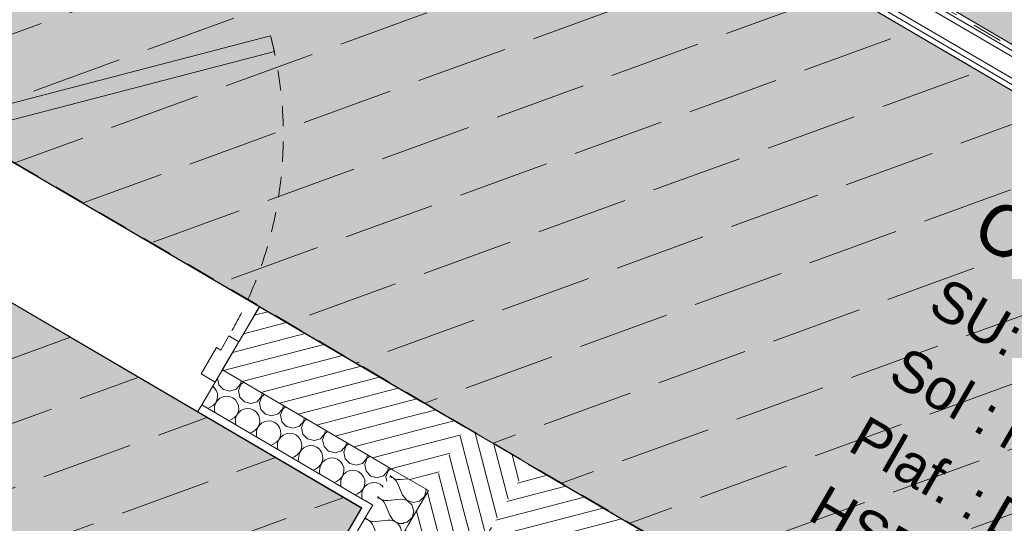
# Model space of a CAD drawing. Header units: millimetres. Extents: x -88005 to 44322, y -15680 to 22509.
# Tile 86 of 95: x -48422 to -46000, y -8458 to -7220. Entities that reach past the tile are written whole.
import ezdxf
from ezdxf.enums import TextEntityAlignment as Align

# ---------------------------------------------------------------- set-up
doc = ezdxf.new("R2010")
doc.units = ezdxf.units.MM
doc.header["$MEASUREMENT"] = 0
doc.linetypes.add('! FIN Pointille', pattern=[87.5, 50, -37.5])
doc.linetypes.add('Tirets petits', pattern=[125, 75, -50])
for name, color, linetype in [('01-STR_Murs extérieurs.ARCHI', 7, 'Continuous'), ('03-SURFACE _ Utile.ARCHI', 7, 'Continuous'), ('04-SOE_Cloisons .ARCHI', 7, 'Continuous'), ('04-SOE_Faux Plafond.ARCHI', 7, 'Continuous'), ('04-SOE_Revetement de sol.ARCHI', 7, 'Continuous'), ('Marques de Zone Archicad', 7, 'Continuous'), ('Portes Archicad', 7, 'Continuous')]:
    doc.layers.add(name, color=color, linetype=linetype)
doc.styles.add('STYLE_GENERE_2', font='arial.ttf')
doc.styles.add('STYLE_GENERE_3', font='arial.ttf')
pattern_1 = [(20, (0, 0), (-102.606, 281.9078), [225, -75]), (20, (89.65, 192.26), (-102.606, 281.9078), [225, -75])]
pattern_2 = [(14.62087, (0, 0), (-9.46582, 36.285648), [])]
pattern_3 = [(104.6126, (0, 0), (36.287014, 9.460583), [])]

# ---------------------------------------------------------------- blocks, each defined once
blk = doc.blocks.new('Office__2_1', base_point=(-45816.8, -4985.1))
at = {"layer": '03-SURFACE _ Utile.ARCHI', "linetype": 'Continuous', "lineweight": 0, "true_color": 0xe4e4e4}
blk.add_hatch(color=254, dxfattribs=at).paths.add_polyline_path([(-44833.4, -6172.8), (-43967.9, -4695.7), (-46528, -3195.6), (-48171.9, -5997.2), (-45092.4, -7801.6), (-44315.7, -6476.2)])
at = {"layer": 'Marques de Zone Archicad', "color": 7, "lineweight": 5}
for tag, height, style, p in [('ROOM_NAME', 125, 'STYLE_GENERE_3', (-46261.1, -4190.1)), ('measuredAreaCode', 100, 'STYLE_GENERE_2', (-46379, -4388.5)), ('DUMMY_861', 125, 'STYLE_GENERE_3', (-45840.4, -4404.4)), ('DUMMY_862', 100, 'STYLE_GENERE_2', (-46477.2, -4558.6)), ('DUMMY_863', 100, 'STYLE_GENERE_2', (-46206.5, -4714.9)), ('DUMMY_864', 100, 'STYLE_GENERE_2', (-46575.4, -4728.7)), ('ceilingHeightCode', 100, 'STYLE_GENERE_2', (-46673.6, -4898.8)), ('DUMMY_865', 100, 'STYLE_GENERE_2', (-46238.7, -4923.1))]:
    blk.add_attdef(tag, text='', height=height, rotation=329.9997, dxfattribs=dict(at, style=style)).set_placement(p, align=Align.TOP_LEFT)
blk = doc.blocks.new('Circulation__3_1', base_point=(-45580.6, -8446.8))
at = {"layer": '03-SURFACE _ Utile.ARCHI', "linetype": 'Continuous', "lineweight": 0, "true_color": 0xe4e4e4}
blk.add_hatch(color=254, dxfattribs=at).paths.add_polyline_path([(-53523.5, 1315.4), (-56100, -3082.6), (-51058.5, -6035), (-51058.5, -6035), (-50885.9, -6136.1), (-50885.8, -6135.9), (-49263.9, -7086.6), (-49263.8, -7086.5), (-49177.6, -7137.1), (-49177.6, -7137.2), (-47429.4, -8162), (-47429.1, -8161.6), (-47170.3, -8313.3), (-47170.6, -8313.7), (-44806.3, -9699.7), (-44327.3, -8882.2), (-41361.9, -10589.3), (-40581.5, -9277.2), (-41020.3, -9020.1), (-41192.9, -8919), (-41098.6, -8755.3), (-42520.7, -7921.3), (-42616.5, -8084.8), (-42789.1, -7983.7), (-42521.7, -7527.4), (-44229.5, -6526.7), (-45055.6, -7936.7), (-48212.8, -6086.7), (-48304.2, -6033.1), (-50283.5, -4873.4), (-53999.1, -2696.3), (-52127.8, 497.2)])
at = {"layer": 'Marques de Zone Archicad', "color": 7, "lineweight": 5, "insert": (-45924, -7981.7), "char_height": 100, "attachment_point": 1, "rotation": 329.9997, "style": 'STYLE_GENERE_2'}
blk.add_mtext('\\A1;{\\pql;\\pt0,3300;\\fArial|b0|i0|c0|p0;\\W1.000000;32,10\\fArial|b0|i0|c0|p0;\\W1.000000;\\A1{\\H.66x;\\S^  ;}\\fArial|b0|i0|c0|p0;\\W1.000000; m\\fArial|b0|i0|c0|p0;\\W1.000000;\\A1{\\H.66x;\\S2^  ;}}', dxfattribs=at)
at = {"layer": 'Marques de Zone Archicad', "color": 7, "lineweight": 5}
for tag, height, style, p in [('ROOM_NAME', 125, 'STYLE_GENERE_3', (-46025, -7651.8)), ('measuredAreaCode', 100, 'STYLE_GENERE_2', (-46142.8, -7850.2)), ('DUMMY_862', 100, 'STYLE_GENERE_2', (-46241, -8020.3)), ('DUMMY_861', 125, 'STYLE_GENERE_3', (-45249.6, -8070.8)), ('DUMMY_863', 100, 'STYLE_GENERE_2', (-45970.4, -8176.5)), ('DUMMY_864', 100, 'STYLE_GENERE_2', (-46339.2, -8190.4)), ('ceilingHeightCode', 100, 'STYLE_GENERE_2', (-46437.5, -8360.5)), ('DUMMY_865', 100, 'STYLE_GENERE_2', (-46002.6, -8384.8))]:
    blk.add_attdef(tag, text='', height=height, rotation=329.9997, dxfattribs=dict(at, style=style)).set_placement(p, align=Align.TOP_LEFT)
blk = doc.blocks.new('Sas sanitaires_VEFA_28_1', base_point=(-48901.1, -8740.3))
at = {"layer": '03-SURFACE _ Utile.ARCHI', "linetype": 'Continuous', "lineweight": 0, "true_color": 0xdbebd6}
blk.add_hatch(color=254, dxfattribs=at).paths.add_polyline_path([(-48685.9, -10304.7), (-47581.2, -8420.8), (-49329.3, -7396), (-50439, -9289.9)])
at = {"layer": 'Marques de Zone Archicad', "color": 7, "lineweight": 5}
for tag, height, style, p in [('ROOM_NAME', 125, 'STYLE_GENERE_3', (-49345.4, -7945.3)), ('measuredAreaCode', 100, 'STYLE_GENERE_2', (-49463.3, -8143.7)), ('DUMMY_862', 100, 'STYLE_GENERE_2', (-49561.5, -8313.8)), ('DUMMY_864', 100, 'STYLE_GENERE_2', (-49659.7, -8483.9)), ('DUMMY_863', 100, 'STYLE_GENERE_2', (-49290.8, -8470.1)), ('DUMMY_861', 125, 'STYLE_GENERE_3', (-48346.8, -8493.3)), ('ceilingHeightCode', 100, 'STYLE_GENERE_2', (-49757.9, -8654.1)), ('DUMMY_865', 100, 'STYLE_GENERE_2', (-49323.1, -8678.3))]:
    blk.add_attdef(tag, text='', height=height, rotation=329.9997, dxfattribs=dict(at, style=style)).set_placement(p, align=Align.TOP_LEFT)
blk = doc.blocks.new('Dalle_7_1', base_point=(-83194, 6792))
at = {"layer": '04-SOE_Faux Plafond.ARCHI', "color": 252, "linetype": 'Tirets petits', "lineweight": 5, "flags": 128}
blk.add_lwpolyline([(-83194, 6792), (-75899.4, 2521.1), (-73433.8, 6727.8), (-78041.3, 9427.6), (-76120.1, 12706.6), (-75365.4, 13994.7), (-75399.8, 14016.8), (-75346.2, 14108.2), (-74211.7, 16044.4), (-72270.4, 14906.9), (-72449.2, 14601.9), (-70035.8, 13192.4), (-70895.3, 11725.6), (-63092, 7153.2), (-63153.8, 7047.8), (-53866.2, 1603.2), (-53904.1, 1538.5), (-53523.5, 1315.4), (-52582.8, 2921.1), (-51122.1, 2065.3), (-53896.4, -2669.5), (-50345.7, -4750.1), (-50240.9, -4784.9), (-45096.5, -7808.6), (-43400.7, -4914.5), (-40493.6, -6617.7), (-38589.3, -3375.6), (-76211.2, 18668.5)], close=True, dxfattribs=at)
blk = doc.blocks.new('Dalle_8_1', base_point=(-51037.6, -6395))
at = {"layer": '04-SOE_Faux Plafond.ARCHI', "linetype": 'Continuous', "lineweight": 5, "true_color": 0xb3b3b3}
h = blk.add_hatch(dxfattribs=at)
h.set_pattern_fill('Tirets_0001', color=253, style=0, pattern_type=2)
h.set_pattern_definition(pattern_1)
h.paths.add_polyline_path([(-51037.6, -6395), (-51997.3, -8032.9), (-50289, -9033.9), (-50439, -9289.9), (-48685.9, -10304.7), (-47580.9, -8420.5)])
at = {"layer": '04-SOE_Faux Plafond.ARCHI', "color": 252, "linetype": 'Tirets petits', "lineweight": 5, "flags": 128}
blk.add_lwpolyline([(-51037.6, -6395), (-51997.3, -8032.9), (-50289, -9033.9), (-50439, -9289.9), (-48685.9, -10304.7), (-47580.9, -8420.5)], close=True, dxfattribs=at)
blk = doc.blocks.new('Dalle_10_1', base_point=(-51037.6, -6394.9))
at = {"layer": '04-SOE_Revetement de sol.ARCHI', "color": 7, "linetype": 'Continuous', "lineweight": 5, "flags": 128}
blk.add_lwpolyline([(-51037.6, -6394.9), (-47580.9, -8420.4), (-48698.5, -10326.4), (-50452.2, -9312.5), (-50289, -9033.9), (-51997.3, -8032.9)], close=True, dxfattribs=at)
blk = doc.blocks.new('Dalle_14_1', base_point=(-81834.1, 9947.6))
at = {"layer": '04-SOE_Revetement de sol.ARCHI', "color": 7, "linetype": 'Continuous', "lineweight": 5, "flags": 128}
for points in [[(-67209.8, 7344.7), (-54773.9, 54.7), (-54738.4, 115.3), (-54357.4, -108), (-56100, -3082.6), (-47170.3, -8313.2), (-44805.8, -9700)], [(-45057.6, -7935.6), (-50375, -4819.9), (-50337.1, -4755.2), (-53896.4, -2669.5), (-52062.8, 459.9), (-53523.5, 1315.4), (-53904.1, 1538.5), (-63191.8, 6983.1), (-63129.9, 7088.5), (-70933.2, 11660.8)]]:
    blk.add_lwpolyline(points, dxfattribs=at)
blk = doc.blocks.new('Dalle_24_1', base_point=(-56099.5, -3082.9))
at = {"layer": '04-SOE_Faux Plafond.ARCHI', "linetype": 'Continuous', "lineweight": 5, "true_color": 0xb3b3b3}
h = blk.add_hatch(dxfattribs=at)
h.set_pattern_fill('Tirets_0001', color=253, style=0, pattern_type=2)
h.set_pattern_definition(pattern_1)
h.paths.add_polyline_path([(-56099.5, -3082.9), (-44804.7, -9697.4), (-44327.3, -8882.2), (-41361.9, -10589.3), (-40581.5, -9277.2), (-42789.1, -7983.7), (-42521.7, -7527.4), (-44229.5, -6526.7), (-45055.6, -7936.7), (-53999.1, -2696.3), (-51186.8, 2103.2), (-52582.8, 2921.5)])
at = {"layer": '04-SOE_Faux Plafond.ARCHI', "color": 252, "linetype": 'Tirets petits', "lineweight": 5, "flags": 128}
blk.add_lwpolyline([(-56099.5, -3082.9), (-44804.7, -9697.4), (-44327.3, -8882.2), (-41361.9, -10589.3), (-40581.5, -9277.2), (-42789.1, -7983.7), (-42521.7, -7527.4), (-44229.5, -6526.7), (-45055.6, -7936.7), (-53999.1, -2696.3), (-51186.8, 2103.2), (-52582.8, 2921.5)], close=True, dxfattribs=at)
blk = doc.blocks.new('Dalle_31_1', base_point=(-46528, -3195.6))
at = {"layer": '04-SOE_Revetement de sol.ARCHI', "color": 7, "linetype": 'Continuous', "lineweight": 5, "flags": 128}
blk.add_lwpolyline([(-46528, -3195.6), (-48170.2, -5998.2), (-45092.4, -7801.6), (-43450.2, -4999.1)], close=True, dxfattribs=at)
blk = doc.blocks.new('*X154')
at = {"layer": '01-STR_Murs extérieurs.ARCHI', "color": 7, "linetype": 'Continuous', "lineweight": 5}
for p, q in [((-47527.1, -8341.3), (-47516.3, -8329)), ((-47516.1, -8329.1), (-47521.6, -8344.5)), ((-47516.3, -8329), (-47514.9, -8320.5)), ((-47509.4, -8323.8), (-47516.1, -8329.1)), ((-47536.2, -8344.1), (-47527.1, -8341.3)), ((-47521.6, -8344.5), (-47519.4, -8355)), ((-47543.4, -8359.2), (-47544.9, -8359.1)), ((-47535.8, -8362.4), (-47543.4, -8359.2)), ((-47529.3, -8367.5), (-47535.8, -8362.4)), ((-47527.9, -8369.5), (-47529.3, -8367.5))]:
    blk.add_line(p, q, dxfattribs=at)
blk = doc.blocks.new('*X157')
at = {"layer": '01-STR_Murs extérieurs.ARCHI', "color": 7, "linetype": 'Continuous', "lineweight": 5}
for p, q in [((-47923.5, -8081), (-47923.8, -8081.2)), ((-47935.6, -8101.3), (-47935.7, -8101.8)), ((-47935.7, -8101.8), (-47932.3, -8117.8)), ((-47878.7, -8116.6), (-47877.3, -8108.1)), ((-47871.8, -8111.3), (-47878.4, -8116.7)), ((-47943.4, -8124.8), (-47947.4, -8121.6)), ((-47938.5, -8131.5), (-47943.4, -8124.8)), ((-47935.7, -8139.3), (-47938.5, -8131.5)), ((-47932.3, -8117.8), (-47921, -8129.6)), ((-47921, -8129.6), (-47905.1, -8133.8)), ((-47905.1, -8133.8), (-47889.4, -8128.9)), ((-47889.4, -8128.9), (-47878.7, -8116.6)), ((-47878.4, -8116.7), (-47884, -8132.1)), ((-47884, -8132.1), (-47880.5, -8148.1)), ((-47940.6, -8163), (-47936.8, -8155.6)), ((-47935.9, -8156.2), (-47940.4, -8163.1)), ((-47936.8, -8155.6), (-47935.1, -8147.5)), ((-47929.7, -8150.7), (-47935.9, -8156.2)), ((-47935.1, -8147.5), (-47935.7, -8139.3)), ((-47922.2, -8147.2), (-47929.7, -8150.7)), ((-47914, -8145.9), (-47922.2, -8147.2)), ((-47905.8, -8146.8), (-47914, -8145.9)), ((-47898.1, -8150), (-47905.8, -8146.8)), ((-47891.6, -8155.1), (-47898.1, -8150)), ((-47886.8, -8161.8), (-47891.6, -8155.1)), ((-47880.5, -8148.1), (-47869.2, -8160)), ((-47869.2, -8160), (-47853.3, -8164.1)), ((-47853.3, -8164.1), (-47837.7, -8159.3)), ((-47837.7, -8159.3), (-47826.9, -8146.9)), ((-47826.7, -8147), (-47832.2, -8162.5)), ((-47826.9, -8146.9), (-47825.5, -8138.5)), ((-47820, -8141.7), (-47826.7, -8147)), ((-47959.6, -8175.8), (-47953.5, -8173.2)), ((-47953.5, -8173.2), (-47946.3, -8169)), ((-47946.3, -8169), (-47940.6, -8163)), ((-47942.9, -8171), (-47943.1, -8179.3)), ((-47942.3, -8185.9), (-47943.1, -8179.3)), ((-47940.4, -8163.1), (-47942.9, -8171)), ((-47884, -8169.6), (-47886.8, -8161.8)), ((-47885, -8186), (-47883.4, -8177.9)), ((-47877.9, -8181.1), (-47884.1, -8186.5)), ((-47883.4, -8177.9), (-47884, -8169.6)), ((-47870.4, -8177.6), (-47877.9, -8181.1)), ((-47862.2, -8176.2), (-47870.4, -8177.6)), ((-47854, -8177.2), (-47862.2, -8176.2)), ((-47846.4, -8180.3), (-47854, -8177.2)), ((-47839.9, -8185.5), (-47846.4, -8180.3)), ((-47832.2, -8162.5), (-47828.8, -8178.5)), ((-47828.8, -8178.5), (-47817.4, -8190.3)), ((-47785.9, -8189.6), (-47775.1, -8177.2)), ((-47774.9, -8177.4), (-47780.4, -8192.8)), ((-47775.1, -8177.2), (-47773.7, -8168.8)), ((-47768.3, -8172), (-47774.9, -8177.4)), ((-47907.8, -8206.1), (-47901.7, -8203.5)), ((-47901.7, -8203.5), (-47894.6, -8199.3)), ((-47894.6, -8199.3), (-47888.9, -8193.3)), ((-47891.1, -8201.3), (-47891.3, -8209.6)), ((-47888.7, -8193.4), (-47891.1, -8201.3)), ((-47888.9, -8193.3), (-47885, -8186)), ((-47884.1, -8186.5), (-47888.7, -8193.4)), ((-47835, -8192.2), (-47839.9, -8185.5)), ((-47832.2, -8200), (-47835, -8192.2)), ((-47833.3, -8216.3), (-47831.6, -8208.2)), ((-47831.6, -8208.2), (-47832.2, -8200)), ((-47818.6, -8207.9), (-47826.1, -8211.4)), ((-47810.5, -8206.6), (-47818.6, -8207.9)), ((-47817.4, -8190.3), (-47801.6, -8194.4)), ((-47802.2, -8207.5), (-47810.5, -8206.6)), ((-47794.6, -8210.7), (-47802.2, -8207.5)), ((-47801.6, -8194.4), (-47785.9, -8189.6)), ((-47780.4, -8192.8), (-47777, -8208.8)), ((-47777, -8208.8), (-47765.7, -8220.7)), ((-47734.1, -8219.9), (-47723.4, -8207.6)), ((-47723.2, -8207.7), (-47728.7, -8223.1)), ((-47723.4, -8207.6), (-47722, -8199.2)), ((-47716.5, -8202.4), (-47723.2, -8207.7)), ((-47890.6, -8216.2), (-47891.3, -8209.6)), ((-47849.9, -8233.9), (-47842.8, -8229.7)), ((-47842.8, -8229.7), (-47837.1, -8223.7)), ((-47839.4, -8231.7), (-47839.6, -8240)), ((-47836.9, -8223.8), (-47839.4, -8231.7)), ((-47837.1, -8223.7), (-47833.3, -8216.3)), ((-47832.4, -8216.8), (-47836.9, -8223.8)), ((-47826.1, -8211.4), (-47832.4, -8216.8)), ((-47788.1, -8215.8), (-47794.6, -8210.7)), ((-47783.3, -8222.5), (-47788.1, -8215.8)), ((-47780.4, -8230.3), (-47783.3, -8222.5)), ((-47779.8, -8238.6), (-47780.4, -8230.3)), ((-47765.7, -8220.7), (-47749.8, -8224.8)), ((-47749.8, -8224.8), (-47734.1, -8219.9)), ((-47728.7, -8223.1), (-47725.3, -8239.2)), ((-47671.6, -8237.9), (-47670.2, -8229.5)), ((-47664.7, -8232.7), (-47671.4, -8238)), ((-47856.1, -8236.5), (-47849.9, -8233.9)), ((-47838.8, -8246.6), (-47839.6, -8240)), ((-47791, -8260), (-47785.4, -8254)), ((-47785.1, -8254.1), (-47787.6, -8262)), ((-47785.4, -8254), (-47781.5, -8246.7)), ((-47780.6, -8247.2), (-47785.1, -8254.1)), ((-47781.5, -8246.7), (-47779.8, -8238.6)), ((-47774.4, -8241.8), (-47780.6, -8247.2)), ((-47766.9, -8238.2), (-47774.4, -8241.8)), ((-47758.7, -8236.9), (-47766.9, -8238.2)), ((-47750.5, -8237.9), (-47758.7, -8236.9)), ((-47742.8, -8241), (-47750.5, -8237.9)), ((-47736.3, -8246.2), (-47742.8, -8241)), ((-47731.5, -8252.9), (-47736.3, -8246.2)), ((-47728.7, -8260.6), (-47731.5, -8252.9)), ((-47725.3, -8239.2), (-47713.9, -8251)), ((-47713.9, -8251), (-47698, -8255.1)), ((-47698, -8255.1), (-47682.4, -8250.3)), ((-47682.4, -8250.3), (-47671.6, -8237.9)), ((-47671.4, -8238), (-47676.9, -8253.5)), ((-47676.9, -8253.5), (-47673.5, -8269.5)), ((-47804.3, -8266.8), (-47798.2, -8264.2)), ((-47798.2, -8264.2), (-47791, -8260)), ((-47787.6, -8262), (-47787.8, -8270.3)), ((-47787.1, -8276.9), (-47787.8, -8270.3)), ((-47733.6, -8284.3), (-47729.8, -8277)), ((-47728.9, -8277.5), (-47733.4, -8284.5)), ((-47729.8, -8277), (-47728.1, -8268.9)), ((-47722.6, -8272.1), (-47728.9, -8277.5)), ((-47728.1, -8268.9), (-47728.7, -8260.6)), ((-47715.1, -8268.6), (-47722.6, -8272.1)), ((-47706.9, -8267.3), (-47715.1, -8268.6)), ((-47698.7, -8268.2), (-47706.9, -8267.3)), ((-47691.1, -8271.4), (-47698.7, -8268.2)), ((-47684.6, -8276.5), (-47691.1, -8271.4)), ((-47679.7, -8283.2), (-47684.6, -8276.5)), ((-47673.5, -8269.5), (-47662.2, -8281.4)), ((-47662.2, -8281.4), (-47646.3, -8285.5)), ((-47646.3, -8285.5), (-47630.6, -8280.6)), ((-47630.6, -8280.6), (-47619.8, -8268.3)), ((-47619.6, -8268.4), (-47625.2, -8283.8)), ((-47619.8, -8268.3), (-47618.5, -8259.8)), ((-47613, -8263.1), (-47619.6, -8268.4)), ((-47752.6, -8297.2), (-47746.4, -8294.6)), ((-47746.4, -8294.6), (-47739.3, -8290.3)), ((-47739.3, -8290.3), (-47733.6, -8284.3)), ((-47735.8, -8292.4), (-47736.1, -8300.6)), ((-47735.3, -8307.3), (-47736.1, -8300.6)), ((-47733.4, -8284.5), (-47735.8, -8292.4)), ((-47676.9, -8291), (-47679.7, -8283.2)), ((-47678, -8307.3), (-47676.3, -8299.2)), ((-47670.8, -8302.4), (-47677.1, -8307.9)), ((-47676.3, -8299.2), (-47676.9, -8291)), ((-47663.4, -8298.9), (-47670.8, -8302.4)), ((-47655.2, -8297.6), (-47663.4, -8298.9)), ((-47647, -8298.6), (-47655.2, -8297.6)), ((-47639.3, -8301.7), (-47647, -8298.6)), ((-47632.8, -8306.8), (-47639.3, -8301.7)), ((-47625.2, -8283.8), (-47621.7, -8299.9)), ((-47621.7, -8299.9), (-47610.4, -8311.7)), ((-47578.9, -8311), (-47568.1, -8298.6)), ((-47567.9, -8298.7), (-47573.4, -8314.2)), ((-47568.1, -8298.6), (-47566.7, -8290.2)), ((-47561.2, -8293.4), (-47567.9, -8298.7)), ((-47700.8, -8327.5), (-47694.6, -8324.9)), ((-47694.6, -8324.9), (-47687.5, -8320.7)), ((-47687.5, -8320.7), (-47681.8, -8314.7)), ((-47684.1, -8322.7), (-47684.3, -8331)), ((-47681.6, -8314.8), (-47684.1, -8322.7)), ((-47681.8, -8314.7), (-47678, -8307.3)), ((-47677.1, -8307.9), (-47681.6, -8314.8)), ((-47628, -8313.6), (-47632.8, -8306.8)), ((-47625.1, -8321.3), (-47628, -8313.6)), ((-47626.2, -8337.7), (-47624.6, -8329.6)), ((-47624.6, -8329.6), (-47625.1, -8321.3)), ((-47611.6, -8329.3), (-47619.1, -8332.8)), ((-47603.4, -8327.9), (-47611.6, -8329.3)), ((-47610.4, -8311.7), (-47594.5, -8315.8)), ((-47595.2, -8328.9), (-47603.4, -8327.9)), ((-47587.6, -8332.1), (-47595.2, -8328.9)), ((-47594.5, -8315.8), (-47578.9, -8311)), ((-47573.4, -8314.2), (-47570, -8330.2)), ((-47683.5, -8337.6), (-47684.3, -8331)), ((-47642.9, -8355.3), (-47635.8, -8351)), ((-47635.8, -8351), (-47630.1, -8345)), ((-47632.3, -8353.1), (-47632.5, -8361.3)), ((-47629.9, -8345.1), (-47632.3, -8353.1)), ((-47630.1, -8345), (-47626.2, -8337.7)), ((-47625.3, -8338.2), (-47629.9, -8345.1)), ((-47619.1, -8332.8), (-47625.3, -8338.2)), ((-47581.1, -8337.2), (-47587.6, -8332.1)), ((-47576.2, -8343.9), (-47581.1, -8337.2)), ((-47573.4, -8351.7), (-47576.2, -8343.9)), ((-47572.8, -8359.9), (-47573.4, -8351.7)), ((-47570, -8330.2), (-47558.6, -8342.1)), ((-47558.6, -8342.1), (-47542.8, -8346.2)), ((-47542.8, -8346.2), (-47536.2, -8344.1)), ((-47649, -8357.8), (-47642.9, -8355.3)), ((-47631.8, -8368), (-47632.5, -8361.3)), ((-47584, -8381.4), (-47578.3, -8375.4)), ((-47578.1, -8375.5), (-47580.6, -8383.4)), ((-47578.3, -8375.4), (-47574.5, -8368)), ((-47573.6, -8368.6), (-47578.1, -8375.5)), ((-47574.5, -8368), (-47572.8, -8359.9)), ((-47567.3, -8363.1), (-47573.6, -8368.6)), ((-47559.8, -8359.6), (-47567.3, -8363.1)), ((-47551.7, -8358.3), (-47559.8, -8359.6)), ((-47544.9, -8359.1), (-47551.7, -8358.3)), ((-47597.3, -8388.2), (-47591.1, -8385.6)), ((-47591.1, -8385.6), (-47584, -8381.4)), ((-47580.6, -8383.4), (-47580.8, -8391.7)), ((-47580, -8398.3), (-47580.8, -8391.7))]:
    blk.add_line(p, q, dxfattribs=at)
blk = doc.blocks.new('Porte 27_3')
at = {"layer": 'Portes Archicad', "color": 7, "linetype": 'Continuous', "lineweight": 5}
for p, q in [((-230, 660.5), (-201.7, 688.7)), ((-201.7, 688.7), (487, 0)), ((458.7, -28.3), (-230, 660.5)), ((-515, 100), (-515, 0)), ((515, 100), (515, 0)), ((-487, 0), (-515, 0)), ((-515, 0), (-515, -115)), ((-515, 0), (-515, -80)), ((-515, 0), (-515, -80)), ((-487, -40), (-487, 0)), ((487, 0), (458.7, -28.3)), ((515, 0), (487, 0)), ((487, 0), (487, -40)), ((515, -115), (515, 0)), ((515, 0), (515, -80)), ((515, 0), (515, -80)), ((-475, -40), (-487, -40)), ((-475, -115), (-475, -40)), ((487, -40), (475, -40)), ((475, -40), (475, -115)), ((-515, -80), (-515, -115)), ((-515, -80), (-515, -115)), ((515, -80), (515, -115)), ((515, -80), (515, -115)), ((-515, -115), (-475, -115)), ((-515, -115), (-515, -180)), ((475, -115), (515, -115)), ((515, -115), (515, -180)), ((-515, -180), (-515, -200)), ((515, -180), (515, -200))]:
    blk.add_line(p, q, dxfattribs=at)
at = {"layer": 'Portes Archicad', "color": 8, "linetype": '! FIN Pointille', "lineweight": 5}
blk.add_arc((487, 0), 974, 135, 180, dxfattribs=at)
blk = doc.blocks.new('Mur_14_1', base_point=(-44547, -9851.7))
at = {"layer": '01-STR_Murs extérieurs.ARCHI', "linetype": 'Continuous', "lineweight": 0, "true_color": 0x000000}
h = blk.add_hatch(dxfattribs=at)
h.set_pattern_fill('Hachure_simple_0001', color=18, style=0, pattern_type=2)
h.set_pattern_definition(pattern_2)
h.paths.add_polyline_path([(-47832.6, -7925.7), (-47923.6, -8081), (-47520.5, -8317.3), (-47429.4, -8162)])
h = blk.add_hatch(dxfattribs=at)
h.set_pattern_fill('Hachure_simple_0001', color=18, style=0, pattern_type=2)
h.set_pattern_definition(pattern_2)
h.paths.add_polyline_path([(-47429.4, -8162), (-47520.5, -8317.3), (-47503.2, -8327.4), (-47412.1, -8172.1)])
h = blk.add_hatch(dxfattribs=at)
h.set_pattern_fill('Hachure_simple_0001', color=18, style=0, pattern_type=2)
h.set_pattern_definition(pattern_2)
h.paths.add_polyline_path([(-47412.1, -8172.1), (-47503.2, -8327.4), (-47416.9, -8378), (-47325.9, -8222.7)])
h = blk.add_hatch(dxfattribs=at)
h.set_pattern_fill('Hachure_simple_0001', color=18, style=0, pattern_type=2)
h.set_pattern_definition(pattern_2)
h.paths.add_polyline_path([(-47261.6, -8469), (-44897.3, -9855), (-44806.3, -9699.7), (-47170.6, -8313.7)])
at = {"layer": '01-STR_Murs extérieurs.ARCHI', "color": 7, "linetype": 'Continuous', "lineweight": 5}
for p, q in [((-47832.6, -7925.7), (-47883.2, -8011.9)), ((-47883.2, -8011.9), (-47923.6, -8081)), ((-47923.6, -8081), (-47941.3, -8111.1)), ((-47923.6, -8081), (-47520.5, -8317.3)), ((-47941.3, -8111.1), (-47974.2, -8167.2)), ((-47974.2, -8167.2), (-47984.3, -8184.5)), ((-47974.2, -8167.2), (-47571, -8403.6)), ((-47412.1, -8172.1), (-47429.4, -8162)), ((-47325.9, -8222.7), (-47412.1, -8172.1)), ((-47520.5, -8317.3), (-47503.2, -8327.4)), ((-47503.2, -8327.4), (-47416.9, -8378)), ((-47571, -8403.6), (-47553.8, -8413.7))]:
    blk.add_line(p, q, dxfattribs=at)
at = {"layer": '01-STR_Murs extérieurs.ARCHI', "color": 7, "linetype": 'Continuous', "lineweight": 5, "flags": 128}
for points in [[(-47429.4, -8162), (-47832.6, -7925.7)], [(-47984.3, -8184.5), (-47581.2, -8420.8)], [(-44806.3, -9699.7), (-47170.6, -8313.7)]]:
    blk.add_lwpolyline(points, dxfattribs=at)
at = {"layer": '01-STR_Murs extérieurs.ARCHI', "color": 7, "lineweight": 5}
for name in ['*X157', '*X154']:
    blk.add_blockref(name, (0, 0), dxfattribs=at)
at = {"layer": 'Portes Archicad', "color": 7, "linetype": 'Continuous', "lineweight": 5, "xscale": -0.9999999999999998, "zscale": 1000, "rotation": 329.6208723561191}
blk.add_blockref('Porte 27_3', (-48327.5, -7751.5), dxfattribs=at)
blk = doc.blocks.new('*X358')
at = {"layer": '01-STR_Murs extérieurs.ARCHI', "color": 7, "linetype": 'Continuous', "lineweight": 5}
for p, q in [((-47516.5, -8451), (-47546.3, -8454.4)), ((-47510.4, -8440.7), (-47511.3, -8438.6)), ((-47540.8, -8492.4), (-47552.4, -8464.8)), ((-47571.1, -8544.2), (-47582.7, -8516.5)), ((-47546.8, -8502.8), (-47576.6, -8506.2)), ((-47601.5, -8596), (-47613.1, -8568.3)), ((-47577.2, -8554.5), (-47607, -8557.9)), ((-47631.8, -8647.7), (-47643.4, -8620)), ((-47607.5, -8606.3), (-47637.3, -8609.7)), ((-47637.9, -8658.1), (-47667.7, -8661.4)), ((-47662.2, -8699.5), (-47673.8, -8671.8)), ((-47668.2, -8709.8), (-47698, -8713.2)), ((-47692.5, -8751.2), (-47704.1, -8723.6)), ((-47698.6, -8761.6), (-47728.4, -8765)), ((-47722.9, -8803), (-47734.5, -8775.3)), ((-47728.9, -8813.3), (-47758.7, -8816.7)), ((-47753.2, -8854.7), (-47764.8, -8827.1)), ((-47783.6, -8906.5), (-47795.2, -8878.8)), ((-47759.3, -8865.1), (-47789.1, -8868.5)), ((-47813.9, -8958.3), (-47825.5, -8930.6)), ((-47789.6, -8916.8), (-47819.4, -8920.2)), ((-47844.3, -9010), (-47855.9, -8982.3)), ((-47820, -8968.6), (-47849.8, -8972)), ((-47850.3, -9020.4), (-47880.1, -9023.8)), ((-47874.6, -9061.8), (-47886.2, -9034.1)), ((-47880.7, -9072.1), (-47910.5, -9075.5)), ((-47905, -9113.5), (-47916.6, -9085.9)), ((-47911, -9123.9), (-47940.8, -9127.3)), ((-47935.3, -9165.3), (-47946.9, -9137.6)), ((-47941.4, -9175.6), (-47971.2, -9179)), ((-47965.7, -9217), (-47977.3, -9189.4)), ((-47996, -9268.8), (-48007.6, -9241.1)), ((-47971.7, -9227.4), (-48001.6, -9230.8)), ((-48026.4, -9320.6), (-48038, -9292.9)), ((-48002.1, -9279.2), (-48031.9, -9282.5)), ((-48056.7, -9372.3), (-48068.3, -9344.6)), ((-48032.4, -9330.9), (-48062.3, -9334.3)), ((-48062.8, -9382.7), (-48092.6, -9386.1)), ((-48087.1, -9424.1), (-48098.7, -9396.4)), ((-48093.1, -9434.4), (-48123, -9437.8)), ((-48117.4, -9475.8), (-48129, -9448.2)), ((-48123.5, -9486.2), (-48153.3, -9489.6)), ((-48147.8, -9527.6), (-48159.4, -9499.9)), ((-48153.8, -9537.9), (-48183.7, -9541.3)), ((-48178.1, -9579.3), (-48189.7, -9551.7)), ((-48208.5, -9631.1), (-48220.1, -9603.4)), ((-48184.2, -9589.7), (-48214, -9593.1)), ((-48238.8, -9682.9), (-48250.4, -9655.2)), ((-48214.5, -9641.5), (-48244.4, -9644.8)), ((-48269.2, -9734.6), (-48280.8, -9706.9)), ((-48244.9, -9693.2), (-48274.7, -9696.6)), ((-48299.5, -9786.4), (-48311.1, -9758.7)), ((-48275.2, -9745), (-48305.1, -9748.4)), ((-48305.6, -9796.7), (-48335.4, -9800.1)), ((-48329.9, -9838.1), (-48341.5, -9810.5)), ((-48336, -9848.5), (-48365.8, -9851.9)), ((-48360.2, -9889.9), (-48371.8, -9862.2)), ((-48366.3, -9900.2), (-48396.1, -9903.6)), ((-48390.6, -9941.6), (-48402.2, -9914)), ((-48396.7, -9952), (-48426.5, -9955.4)), ((-48420.9, -9993.4), (-48432.5, -9965.7)), ((-48451.3, -10045.2), (-48462.9, -10017.5)), ((-48427, -10003.8), (-48456.8, -10007.1)), ((-48481.6, -10096.9), (-48493.2, -10069.3)), ((-48457.4, -10055.5), (-48487.2, -10058.9)), ((-48512, -10148.7), (-48523.6, -10121)), ((-48487.7, -10107.3), (-48517.5, -10110.7)), ((-48518.1, -10159), (-48547.9, -10162.4)), ((-48542.3, -10200.4), (-48553.9, -10172.8)), ((-48548.4, -10210.8), (-48578.2, -10214.2)), ((-48572.7, -10252.2), (-48584.3, -10224.5)), ((-48578.8, -10262.5), (-48608.6, -10265.9)), ((-48603, -10303.9), (-48614.6, -10276.3)), ((-48609.1, -10314.3), (-48638.9, -10317.7)), ((-48633.4, -10355.7), (-48645, -10328))]:
    blk.add_line(p, q, dxfattribs=at)
for centre, start, end in [((-47580, -8476.4), 22.7427, 77.2165), ((-47549.7, -8424.6), 222.0087, 276.4825), ((-47513.1, -8480.8), 202.7427, 96.4825), ((-47482.7, -8429.1), 202.7427, 280.6458), ((-47610.4, -8528.1), 22.7427, 77.2165), ((-47580, -8476.4), 222.0087, 276.4825), ((-47543.4, -8532.6), 202.7427, 96.4825), ((-47640.7, -8579.9), 22.7427, 77.2165), ((-47610.4, -8528.1), 222.0087, 276.4825), ((-47573.8, -8584.4), 202.7427, 96.4825), ((-47671.1, -8631.6), 22.7427, 77.2165), ((-47640.7, -8579.9), 222.0087, 276.4825), ((-47604.1, -8636.1), 202.7427, 96.4825), ((-47701.4, -8683.4), 22.7427, 77.2165), ((-47671.1, -8631.6), 222.0087, 276.4825), ((-47634.5, -8687.9), 202.7427, 96.4825), ((-47731.8, -8735.2), 22.7427, 77.2165), ((-47701.4, -8683.4), 222.0087, 276.4825), ((-47664.8, -8739.6), 202.7427, 96.4825), ((-47762.1, -8786.9), 22.7427, 77.2165), ((-47731.8, -8735.2), 222.0087, 276.4825), ((-47695.2, -8791.4), 202.7427, 96.4825), ((-47792.5, -8838.7), 22.7427, 77.2165), ((-47762.1, -8786.9), 222.0087, 276.4825), ((-47725.6, -8843.1), 202.7427, 96.4825), ((-47822.8, -8890.4), 22.7427, 77.2165), ((-47792.5, -8838.7), 222.0087, 276.4825), ((-47755.9, -8894.9), 202.7427, 96.4825), ((-47822.8, -8890.4), 222.0087, 276.4825), ((-47853.2, -8942.2), 22.7427, 77.2165), ((-47786.3, -8946.7), 202.7427, 96.4825), ((-47883.5, -8993.9), 22.7427, 77.2165), ((-47853.2, -8942.2), 222.0087, 276.4825), ((-47816.6, -8998.4), 202.7427, 96.4825), ((-47913.9, -9045.7), 22.7427, 77.2165), ((-47883.5, -8993.9), 222.0087, 276.4825), ((-47847, -9050.2), 202.7427, 96.4825), ((-47944.2, -9097.5), 22.7427, 77.2165), ((-47913.9, -9045.7), 222.0087, 276.4825), ((-47877.3, -9101.9), 202.7427, 96.4825), ((-47974.6, -9149.2), 22.7427, 77.2165), ((-47944.2, -9097.5), 222.0087, 276.4825), ((-47907.7, -9153.7), 202.7427, 96.4825), ((-48004.9, -9201), 22.7427, 77.2165), ((-47974.6, -9149.2), 222.0087, 276.4825), ((-47938, -9205.4), 202.7427, 96.4825), ((-48035.3, -9252.7), 22.7427, 77.2165), ((-48004.9, -9201), 222.0087, 276.4825), ((-47968.4, -9257.2), 202.7427, 96.4825), ((-48035.3, -9252.7), 222.0087, 276.4825), ((-48065.6, -9304.5), 22.7427, 77.2165), ((-47998.7, -9309), 202.7427, 96.4825), ((-48096, -9356.2), 22.7427, 77.2165), ((-48065.6, -9304.5), 222.0087, 276.4825), ((-48029.1, -9360.7), 202.7427, 96.4825), ((-48126.3, -9408), 22.7427, 77.2165), ((-48096, -9356.2), 222.0087, 276.4825), ((-48059.4, -9412.5), 202.7427, 96.4825), ((-48156.7, -9459.8), 22.7427, 77.2165), ((-48126.3, -9408), 222.0087, 276.4825), ((-48089.8, -9464.2), 202.7427, 96.4825), ((-48187, -9511.5), 22.7427, 77.2165), ((-48156.7, -9459.8), 222.0087, 276.4825), ((-48120.1, -9516), 202.7427, 96.4825), ((-48217.4, -9563.3), 22.7427, 77.2165), ((-48187, -9511.5), 222.0087, 276.4825), ((-48150.5, -9567.7), 202.7427, 96.4825), ((-48247.7, -9615), 22.7427, 77.2165), ((-48217.4, -9563.3), 222.0087, 276.4825), ((-48180.8, -9619.5), 202.7427, 96.4825), ((-48278.1, -9666.8), 22.7427, 77.2165), ((-48247.7, -9615), 222.0087, 276.4825), ((-48211.2, -9671.3), 202.7427, 96.4825), ((-48308.4, -9718.5), 22.7427, 77.2165), ((-48278.1, -9666.8), 222.0087, 276.4825), ((-48241.5, -9723), 202.7427, 96.4825), ((-48338.8, -9770.3), 22.7427, 77.2165), ((-48308.4, -9718.5), 222.0087, 276.4825), ((-48271.9, -9774.8), 202.7427, 96.4825), ((-48369.1, -9822.1), 22.7427, 77.2165), ((-48338.8, -9770.3), 222.0087, 276.4825), ((-48302.2, -9826.5), 202.7427, 96.4825), ((-48399.5, -9873.8), 22.7427, 77.2165), ((-48369.1, -9822.1), 222.0087, 276.4825), ((-48332.6, -9878.3), 202.7427, 96.4825), ((-48429.8, -9925.6), 22.7427, 77.2165), ((-48399.5, -9873.8), 222.0087, 276.4825), ((-48362.9, -9930), 202.7427, 96.4825), ((-48460.2, -9977.3), 22.7427, 77.2165), ((-48429.8, -9925.6), 222.0087, 276.4825), ((-48393.3, -9981.8), 202.7427, 96.4825), ((-48490.5, -10029.1), 22.7427, 77.2165), ((-48460.2, -9977.3), 222.0087, 276.4825), ((-48423.6, -10033.6), 202.7427, 96.4825), ((-48490.5, -10029.1), 222.0087, 276.4825), ((-48520.9, -10080.8), 22.7427, 77.2165), ((-48454, -10085.3), 202.7427, 96.4825), ((-48551.2, -10132.6), 22.7427, 77.2165), ((-48520.9, -10080.8), 222.0087, 276.4825), ((-48484.3, -10137.1), 202.7427, 96.4825), ((-48581.6, -10184.4), 22.7427, 77.2165), ((-48551.2, -10132.6), 222.0087, 276.4825), ((-48514.7, -10188.8), 202.7427, 96.4825), ((-48612, -10236.1), 22.7427, 77.2165), ((-48581.6, -10184.4), 222.0087, 276.4825), ((-48545, -10240.6), 202.7427, 96.4825), ((-48642.3, -10287.9), 22.7427, 77.2165), ((-48612, -10236.1), 222.0087, 276.4825), ((-48575.4, -10292.4), 202.7427, 96.4825), ((-48672.7, -10339.6), 22.7427, 77.2165), ((-48642.3, -10287.9), 222.0087, 276.4825), ((-48605.7, -10344.1), 269.7898, 96.4825), ((-48605.7, -10344.1), 202.7427, 210.084)]:
    blk.add_arc(centre, 30, start, end, dxfattribs=at)
blk = doc.blocks.new('*X359')
at = {"layer": '01-STR_Murs extérieurs.ARCHI', "color": 7, "linetype": 'Continuous', "lineweight": 5}
for p, q in [((-47509.2, -8344.6), (-47512.8, -8343.9)), ((-47511.1, -8340.9), (-47508.7, -8343.7)), ((-47501.9, -8348.4), (-47509.2, -8344.6)), ((-47508.7, -8343.7), (-47501.8, -8348.2)), ((-47495.9, -8354.1), (-47501.9, -8348.4)), ((-47501.8, -8348.2), (-47493.9, -8350.7)), ((-47491.7, -8361.3), (-47495.9, -8354.1)), ((-47493.9, -8350.7), (-47485.6, -8350.9)), ((-47466.8, -8348.8), (-47485.6, -8350.9)), ((-47480.1, -8388.9), (-47491.7, -8361.3)), ((-47426.5, -8392.5), (-47422.4, -8376.6)), ((-47422.4, -8376.6), (-47423.1, -8374.4)), ((-47539.6, -8396.4), (-47543.2, -8395.6)), ((-47541.5, -8392.7), (-47539, -8395.5)), ((-47532.2, -8400.2), (-47539.6, -8396.4)), ((-47539, -8395.5), (-47532.1, -8400)), ((-47526.2, -8405.9), (-47532.2, -8400.2)), ((-47532.1, -8400), (-47524.2, -8402.5)), ((-47524.2, -8402.5), (-47515.9, -8402.7)), ((-47486.1, -8399.3), (-47515.9, -8402.7)), ((-47470, -8401.9), (-47486.1, -8399.3)), ((-47480.1, -8388.9), (-47469.8, -8401.7)), ((-47457.6, -8412.7), (-47470, -8401.9)), ((-47469.8, -8401.7), (-47454.4, -8407.3)), ((-47438.4, -8403.8), (-47426.5, -8392.5)), ((-47522, -8413), (-47526.2, -8405.9)), ((-47511.3, -8438.6), (-47522, -8413)), ((-47452.8, -8428.4), (-47457.6, -8412.7)), ((-47454.4, -8407.3), (-47438.4, -8403.8)), ((-47468.7, -8455.6), (-47456.9, -8444.3)), ((-47456.9, -8444.3), (-47452.8, -8428.4)), ((-47478.7, -8457.7), (-47468.7, -8455.6))]:
    blk.add_line(p, q, dxfattribs=at)
blk = doc.blocks.new('*X360')
at = {"layer": '01-STR_Murs extérieurs.ARCHI', "color": 7, "linetype": 'Continuous', "lineweight": 5}
for p, q in [((-47374.9, -8193.4), (-47375.7, -8193.5)), ((-47332.1, -8219.1), (-47332.3, -8218.4))]:
    blk.add_line(p, q, dxfattribs=at)
blk = doc.blocks.new('Mur_78_1', base_point=(-47429.1, -8161.6))
at = {"layer": '01-STR_Murs extérieurs.ARCHI', "linetype": 'Continuous', "lineweight": 0, "true_color": 0x000000}
h = blk.add_hatch(dxfattribs=at)
h.set_pattern_fill('Hachure_simple_0001', color=18, style=0, pattern_type=2)
h.set_pattern_definition(pattern_3)
h.paths.add_polyline_path([(-47325.9, -8222.7), (-47416.9, -8378), (-47261.6, -8469), (-47170.6, -8313.7)])
h = blk.add_hatch(dxfattribs=at)
h.set_pattern_fill('Hachure_simple_0001', color=18, style=0, pattern_type=2)
h.set_pattern_definition(pattern_3)
h.paths.add_polyline_path([(-47170.6, -8313.7), (-47170.3, -8313.3), (-47325.6, -8222.3), (-47325.9, -8222.7)])
h = blk.add_hatch(dxfattribs=at)
h.set_pattern_fill('Hachure_simple_0001', color=18, style=0, pattern_type=2)
h.set_pattern_definition(pattern_3)
h.paths.add_polyline_path([(-48642.7, -10468.3), (-48486.9, -10558.5), (-47261.6, -8469), (-47416.9, -8378)])
at = {"layer": '01-STR_Murs extérieurs.ARCHI', "color": 7, "linetype": 'Continuous', "lineweight": 5}
for p, q in [((-47412.1, -8172.1), (-47429.4, -8162)), ((-47412.1, -8172.1), (-47411.9, -8171.7)), ((-47325.9, -8222.7), (-47412.1, -8172.1)), ((-47325.9, -8222.7), (-47325.6, -8222.3)), ((-47503.2, -8327.4), (-47416.9, -8378)), ((-47467.5, -8464.2), (-47416.9, -8378)), ((-47571, -8403.6), (-47553.8, -8413.7)), ((-47563.9, -8430.9), (-47553.8, -8413.7)), ((-48668.5, -10314.7), (-47563.9, -8430.9)), ((-48592.1, -10382), (-47467.5, -8464.2)), ((-48678.7, -10332), (-48668.5, -10314.7)), ((-48642.7, -10468.3), (-48592.1, -10382))]:
    blk.add_line(p, q, dxfattribs=at)
at = {"layer": '01-STR_Murs extérieurs.ARCHI', "color": 7, "linetype": 'Continuous', "lineweight": 5, "flags": 128}
for points in [[(-47429.1, -8161.6), (-47429.4, -8162)], [(-47411.9, -8171.7), (-47429.1, -8161.6)], [(-47325.6, -8222.3), (-47411.9, -8171.7)], [(-47170.3, -8313.3), (-47325.6, -8222.3)], [(-47170.6, -8313.7), (-47170.3, -8313.3)], [(-47581.2, -8420.8), (-48685.9, -10304.7)], [(-48486.9, -10558.5), (-47261.6, -8469)]]:
    blk.add_lwpolyline(points, dxfattribs=at)
at = {"layer": '01-STR_Murs extérieurs.ARCHI', "color": 7, "lineweight": 5}
for name in ['*X360', '*X359', '*X358']:
    blk.add_blockref(name, (0, 0), dxfattribs=at)
blk = doc.blocks.new('Mur_84_1', base_point=(-48304.3, -6033.2))
at = {"layer": '04-SOE_Cloisons .ARCHI', "color": 7, "linetype": 'Continuous', "lineweight": 5}
for p, q in [((-48267.9, -5971.1), (-45094.3, -7830.6)), ((-48261.4, -5959.9), (-45099, -7812.9)), ((-48297.8, -6022), (-45073.3, -7911.4)), ((-48291.2, -6010.8), (-45106.4, -7876.9))]:
    blk.add_line(p, q, dxfattribs=at)
at = {"layer": '04-SOE_Cloisons .ARCHI', "color": 7, "linetype": 'Continuous', "lineweight": 5, "flags": 128}
for points in [[(-45092.4, -7801.6), (-48170.2, -5998.2)], [(-48304.3, -6033.2), (-45057.4, -7935.7)]]:
    blk.add_lwpolyline(points, dxfattribs=at)

msp = doc.modelspace()

# ---------------------------------------------------------------- linework, layer by layer
at = {"layer": '03-SURFACE _ Utile.ARCHI', "color": 254, "linetype": 'Continuous', "lineweight": 0, "true_color": 0xe4e4e4, "flags": 128}
msp.add_lwpolyline([(-45055.612, -7936.651), (-48212.787, -6086.718), (-48304.244, -6033.13), (-50283.498, -4873.394), (-53999.058, -2696.284), (-52127.834, 497.228), (-53523.504, 1315.388), (-56100.03, -3082.573), (-51058.479, -6035.028), (-51058.455, -6034.987), (-50885.895, -6136.097), (-50885.767, -6135.878), (-49263.894, -7086.631), (-49263.838, -7086.534), (-49177.558, -7137.089), (-49177.625, -7137.203), (-47429.401, -8162.024), (-47429.134, -8161.57), (-47170.347, -8313.323), (-47170.591, -8313.74), (-44806.291, -9699.709)], dxfattribs=at)
msp.add_lwpolyline([(-44833.423, -6172.828), (-43967.919, -4695.721), (-46528.04, -3195.629), (-48171.93, -5997.204), (-45092.404, -7801.638), (-44315.745, -6476.159)], close=True, dxfattribs=at)
at = {"layer": '03-SURFACE _ Utile.ARCHI', "color": 254, "linetype": 'Continuous', "lineweight": 0, "true_color": 0xdbebd6, "flags": 128}
msp.add_lwpolyline([(-48685.855, -10304.68), (-47581.154, -8420.812), (-49329.29, -7396.042), (-50439.002, -9289.924)], close=True, dxfattribs=at)

# ---------------------------------------------------------------- block references
at = {"layer": '01-STR_Murs extérieurs.ARCHI', "color": 7, "lineweight": 5}
for name, p in [('Mur_14_1', (-44547.018, -9851.697)), ('Mur_78_1', (-47429.134, -8161.57))]:
    msp.add_blockref(name, p, dxfattribs=at)
at = {"layer": '03-SURFACE _ Utile.ARCHI', "color": 7, "linetype": 'Continuous', "lineweight": 5}
msp.add_blockref('Circulation__3_1', (-45580.609, -8446.768), dxfattribs=at).add_auto_attribs({'ROOM_NAME': 'Circulation', 'measuredAreaCode': 'SU: ', 'ceilingHeightCode': 'HSFP : ', 'DUMMY_862': 'Sol : ', 'DUMMY_863': 'Moquette - type 4', 'DUMMY_864': 'Plaf. : ', 'DUMMY_865': 'Dalles démontables'})
for name, p in [('Office__2_1', (-45816.761, -4985.071)), ('Sas sanitaires_VEFA_28_1', (-48901.072, -8740.317))]:
    msp.add_blockref(name, p, dxfattribs=at)
at = {"layer": '04-SOE_Cloisons .ARCHI', "color": 7, "lineweight": 5}
msp.add_blockref('Mur_84_1', (-48304.329, -6033.209), dxfattribs=at)
at = {"layer": '04-SOE_Faux Plafond.ARCHI', "color": 252, "linetype": 'Tirets petits', "lineweight": 5}
for name, p in [('Dalle_7_1', (-83194.05, 6792.038)), ('Dalle_24_1', (-56099.55, -3082.854)), ('Dalle_8_1', (-51037.618, -6395.033))]:
    msp.add_blockref(name, p, dxfattribs=at)
at = {"layer": '04-SOE_Revetement de sol.ARCHI', "color": 7, "linetype": 'Continuous', "lineweight": 5}
for name, p in [('Dalle_14_1', (-81834.114, 9947.61)), ('Dalle_31_1', (-46528.04, -3195.629)), ('Dalle_10_1', (-51037.562, -6394.935))]:
    msp.add_blockref(name, p, dxfattribs=at)

doc.saveas('drawing.dxf')
